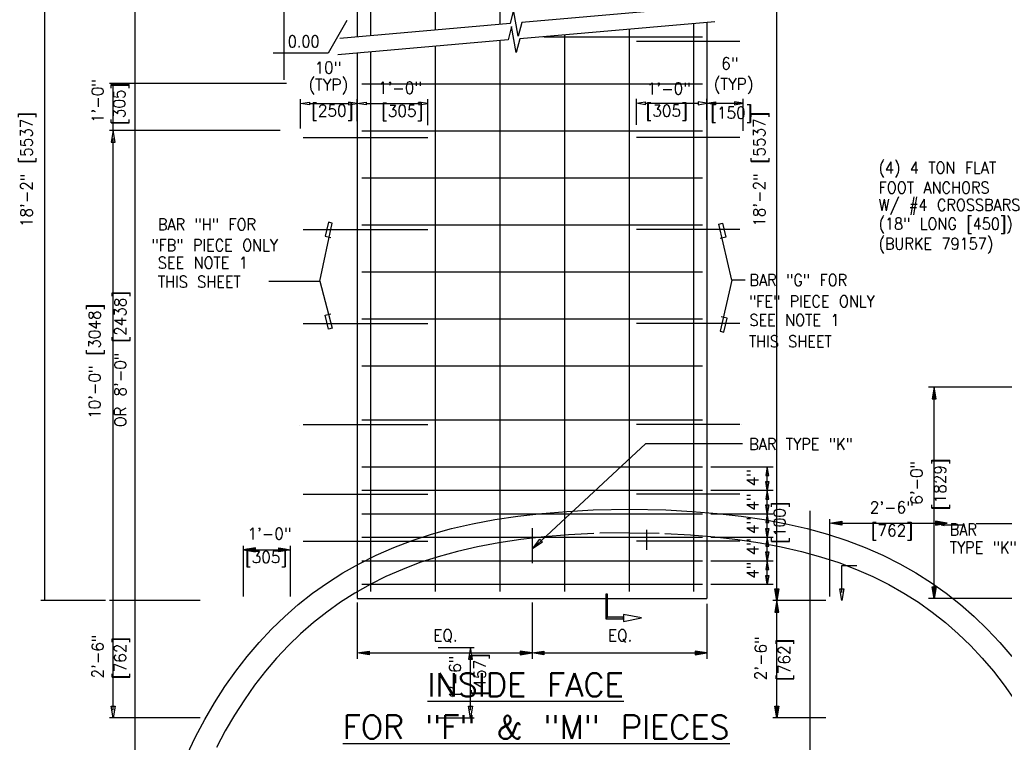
# Model space of a CAD drawing. Extents: x 5 to 2859, y 0 to 3983.
# Tile 3 of 20: x 5 to 110, y 88 to 165. Entities that reach past the tile are written whole.
import ezdxf
from ezdxf.enums import TextEntityAlignment as Align

# ---------------------------------------------------------------- set-up
doc = ezdxf.new("R2010")
doc.units = 0
doc.header["$LTSCALE"] = 25.4
doc.header["$MEASUREMENT"] = 0
doc.linetypes.add('HIDDEN2', pattern=[0.1875, 0.125, -0.0625])
doc.layers.get('0').update_dxf_attribs({"linetype": 'CONTINUOUS'})
doc.layers.get('DEFPOINTS').update_dxf_attribs({"linetype": 'CONTINUOUS'})
for name, color, linetype in [('ARC', 7, 'CONTINUOUS'), ('ARC-CONST', 1, 'CONTINUOUS'), ('BDR-TEXT', 1, 'CONTINUOUS'), ('COL_NUM', 7, 'CONTINUOUS'), ('FORM', 1, 'CONTINUOUS'), ('PAN_BLK', 7, 'CONTINUOUS'), ('TRASH', 1, 'CONTINUOUS')]:
    doc.layers.add(name, color=color, linetype=linetype)
doc.styles.add('TXT_SHX', font='txt.shx')

# ---------------------------------------------------------------- blocks, each defined once
blk = doc.blocks.new('A_DIM')
at = {"layer": 'PAN_BLK', "linetype": 'CONTINUOUS'}
blk.add_hatch(color=7, dxfattribs=at).paths.add_polyline_path([(-0.125, 0.021), (-0.125, -0.021), (0, 0)])
at = {"layer": 'PAN_BLK', "color": 7, "linetype": 'CONTINUOUS'}
blk.add_lwpolyline([(-0.125, 0.021), (-0.125, -0.021), (0, 0)], close=True, dxfattribs=at)
blk = doc.blocks.new('REB_I0')
at = {"layer": 'COL_NUM', "color": 7, "linetype": 'CONTINUOUS'}
blk.add_line((5.587925, 0), (-12, 0), dxfattribs=at)
at = {"layer": 'FORM', "color": 7, "linetype": 'CONTINUOUS', "const_width": 0.00035}
blk.add_lwpolyline([(6.175, 0, -1), (5.825, 0, -1)], format="xyb", close=True, dxfattribs=at)
blk = doc.blocks.new('REB_IN')
at = {"layer": 'COL_NUM', "color": 7, "linetype": 'CONTINUOUS'}
blk.add_line((-9.24, 0), (12, 0), dxfattribs=at)
at = {"layer": 'FORM', "color": 7, "linetype": 'CONTINUOUS', "const_width": 0.00035}
blk.add_lwpolyline([(-9.83, 0, 1), (-9.48, 0, 1)], format="xyb", close=True, dxfattribs=at)
blk = doc.blocks.new('ARR_L1')
at = {"linetype": 'CONTINUOUS'}
for points in [[(-3.47, 2.51), (-3.47, 0.13), (-3.74, -0.13), (-3.74, 2.51)], [(-3.47, 0.13), (0, 0.13), (0, -0.13), (-3.74, -0.13)]]:
    blk.add_hatch(color=24, dxfattribs=at).paths.add_polyline_path(points)
at = {"color": 24, "linetype": 'CONTINUOUS'}
for points in [[(-3.6, 5.24), (-3.07, 2.51), (-4.14, 2.51)], [(-3.47, 2.51), (-3.47, 0.13), (-3.74, -0.13), (-3.74, 2.51)], [(-3.47, 0.13), (0, 0.13), (0, -0.13), (-3.74, -0.13)]]:
    blk.add_lwpolyline(points, close=True, dxfattribs=at)

msp = doc.modelspace()

# ---------------------------------------------------------------- hatches: boundary and pattern name
at = {"layer": 'BDR-TEXT', "linetype": 'CONTINUOUS'}
for points in [[(92.87, 111.78), (92.87, 111.36), (91.62, 111.57)], [(102.86, 111.78), (102.86, 111.36), (104.11, 111.57)], [(85.76, 104.6), (86.18, 104.6), (85.97, 103.35)], [(85.76, 102.1), (86.18, 102.1), (85.97, 103.35)], [(85.76, 92.11), (86.18, 92.11), (85.97, 90.86)]]:
    msp.add_hatch(color=7, dxfattribs=at).paths.add_polyline_path(points)
at = {"layer": 'DEFPOINTS', "linetype": 'CONTINUOUS'}
for points in [[(102.51, 124.8), (102.92, 124.8), (102.71, 126.05)], [(102.51, 104.8), (102.92, 104.8), (102.71, 103.55)], [(42.59, 97.97), (42.59, 97.55), (41.34, 97.76)], [(58.68, 97.97), (58.68, 97.55), (59.93, 97.76)], [(61.18, 97.97), (61.18, 97.55), (59.93, 97.76)], [(77.28, 97.97), (77.28, 97.55), (78.53, 97.76)]]:
    msp.add_hatch(color=7, dxfattribs=at).paths.add_polyline_path(points)
at = {"layer": 'TRASH', "linetype": 'CONTINUOUS'}
msp.add_hatch(color=7, dxfattribs=at).paths.add_polyline_path([(103.78, 111.34), (103.78, 111.45), (103.45, 111.39)])
msp.add_hatch(color=7, dxfattribs=at).paths.add_polyline_path([(103.78, 111.34), (103.78, 111.45), (103.45, 111.39)])

# ---------------------------------------------------------------- linework, layer by layer
at = {"layer": 'ARC', "color": 3, "linetype": 'CONTINUOUS'}
msp.add_line((17.66, 250.04), (17.66, 0), dxfattribs=at)
at = {"layer": 'ARC-CONST', "color": 7, "linetype": 'CONTINUOUS'}
msp.add_line((89.52, 42.72), (89.52, 112.89), dxfattribs=at)
msp.add_line((89.52, 42.72), (89.52, 112.89), dxfattribs=at)
at = {"layer": 'BDR-TEXT', "color": 7, "linetype": 'CONTINUOUS'}
for p, q in [((8.08, 103.35), (8.08, 193.34)), ((85.97, 104.19), (85.97, 193.34)), ((33.56, 158.74), (33.56, 175.82)), ((33.82, 158.34), (14.96, 158.34)), ((15.37, 153.35), (15.37, 158.34)), ((33.14, 153.35), (14.96, 153.35)), ((33.14, 153.35), (14.96, 153.35)), ((15.37, 103.35), (15.37, 152.51)), ((91.62, 103.77), (91.62, 111.99)), ((92.45, 111.57), (103.27, 111.57)), ((107.17, 111.54), (117.23, 111.54)), ((29.24, 103.77), (29.24, 109.17)), ((34.23, 103.77), (34.23, 109.17)), ((29.24, 108.75), (34.23, 108.75)), ((92.89, 104.19), (92.89, 107.08)), ((92.89, 107.08), (94.48, 107.08)), ((14.54, 103.35), (7.66, 103.35)), ((24.63, 103.35), (14.96, 103.35)), ((24.63, 103.35), (14.96, 103.35)), ((15.37, 91.69), (15.37, 103.35)), ((91.19, 103.35), (85.55, 103.35)), ((85.97, 91.69), (85.97, 102.52)), ((49.95, 98.35), (53.78, 98.35)), ((53.37, 91.69), (53.37, 97.52)), ((24.63, 90.86), (14.96, 90.86)), ((49.95, 90.86), (53.78, 90.86)), ((91.19, 90.86), (85.55, 90.86))]:
    msp.add_line(p, q, dxfattribs=at)
for points in [[(15.16, 152.1), (15.58, 152.1), (15.37, 153.35)], [(92.87, 111.78), (92.87, 111.36), (91.62, 111.57)], [(102.86, 111.78), (102.86, 111.36), (104.11, 111.57)], [(85.76, 104.6), (86.18, 104.6), (85.97, 103.35)], [(92.68, 104.6), (93.1, 104.6), (92.89, 103.35)], [(85.76, 102.1), (86.18, 102.1), (85.97, 103.35)], [(53.16, 97.1), (53.58, 97.1), (53.37, 98.35)], [(15.16, 92.11), (15.58, 92.11), (15.37, 90.86)], [(53.16, 92.11), (53.58, 92.11), (53.37, 90.86)], [(85.76, 92.11), (86.18, 92.11), (85.97, 90.86)]]:
    msp.add_lwpolyline(points, close=True, dxfattribs=at)
at = {"layer": 'DEFPOINTS', "color": 7, "linetype": 'CONTINUOUS'}
for p, q in [((41.34, 213.11), (41.34, 163.31)), ((42.74, 212.36), (42.74, 163.43)), ((49.62, 212.36), (49.62, 164.03)), ((56.5, 212.36), (56.5, 164.63)), ((77.12, 164.71), (77.12, 104.3)), ((78.53, 164.84), (78.53, 103.55)), ((63.37, 163.51), (63.37, 104.3)), ((70.25, 164.11), (70.25, 104.3)), ((56.5, 162.91), (56.5, 104.3)), ((61.19, 163.32), (78.06, 163.32)), ((41.34, 161.58), (41.34, 103.55)), ((42.74, 161.71), (42.74, 104.3)), ((49.62, 162.31), (49.62, 104.3)), ((41.81, 158.32), (78.06, 158.32)), ((35.31, 153.55), (35.31, 156.69)), ((36.24, 156.22), (40.4, 156.22)), ((41.34, 154.34), (41.34, 156.69)), ((41.34, 154.34), (41.34, 156.69)), ((42.28, 156.22), (47.9, 156.22)), ((48.84, 153.93), (48.84, 156.69)), ((71.03, 153.96), (71.03, 156.71)), ((71.96, 156.25), (77.59, 156.25)), ((78.53, 154.5), (78.53, 156.71)), ((78.53, 154.5), (78.53, 156.71)), ((78.53, 156.25), (82.39, 156.25)), ((82.39, 153.3), (82.39, 156.71)), ((41.81, 153.32), (78.06, 153.32)), ((41.81, 148.32), (78.06, 148.32)), ((41.81, 143.32), (78.06, 143.32)), ((41.81, 138.32), (78.06, 138.32)), ((31.91, 137.31), (37.34, 137.31)), ((82.6, 137.41), (81.2, 137.41)), ((41.81, 133.32), (78.06, 133.32)), ((41.81, 128.32), (78.06, 128.32)), ((113.61, 126.05), (102.09, 126.05)), ((102.71, 103.55), (102.71, 126.05)), ((41.81, 122.57), (78.06, 122.57)), ((59.98, 108.85), (72, 120.03)), ((82.31, 120.03), (72, 120.03)), ((41.81, 117.57), (78.06, 117.57)), ((78.96, 117.57), (85.58, 117.57)), ((82.43, 117.57), (85.58, 117.57)), ((84.95, 115.07), (84.95, 117.57)), ((41.81, 115.07), (78.06, 115.07)), ((78.96, 115.07), (85.58, 115.07)), ((82.43, 115.07), (85.58, 115.07)), ((84.95, 112.57), (84.95, 115.07)), ((41.81, 112.57), (78.06, 112.57)), ((78.96, 112.57), (85.58, 112.57)), ((82.43, 112.57), (85.58, 112.57)), ((84.95, 110.07), (84.95, 112.57)), ((59.93, 111.05), (59.93, 107.3)), ((41.81, 110.07), (78.06, 110.07)), ((78.96, 110.07), (85.58, 110.07)), ((82.43, 110.07), (85.58, 110.07)), ((84.95, 107.57), (84.95, 110.07)), ((41.81, 107.57), (78.06, 107.57)), ((78.96, 107.57), (85.58, 107.57)), ((82.43, 107.57), (85.58, 107.57)), ((84.95, 105.07), (84.95, 107.57)), ((41.81, 105.07), (78.06, 105.07)), ((78.96, 105.07), (85.58, 105.07)), ((41.34, 103.55), (78.53, 103.55)), ((41.34, 103.13), (41.34, 97.13)), ((59.93, 103.13), (59.93, 97.13)), ((78.53, 102.99), (78.53, 97.13)), ((113.61, 103.55), (102.09, 103.55)), ((42.59, 97.76), (58.68, 97.76)), ((61.18, 97.76), (77.28, 97.76))]:
    msp.add_line(p, q, dxfattribs=at)
for points in [[(79.58, 166.65), (58.85, 164.84), (58.45, 163.37), (57.97, 166.17), (57.6, 164.73), (39.49, 163.15)], [(79.37, 164.91), (58.64, 163.1), (58.25, 161.63), (57.76, 164.43), (57.39, 162.99), (39.28, 161.4)], [(37.34, 137.31), (38.65, 143.49), (38.26, 143.58), (37.91, 142.11), (38.53, 141.97)], [(81.2, 137.41), (79.81, 143.38), (80.2, 143.48), (80.55, 142), (79.93, 141.86)], [(37.34, 137.31), (38.65, 132.31), (38.26, 132.22), (37.91, 133.69), (38.53, 133.83)], [(81.2, 137.41), (79.93, 131.99), (80.33, 131.89), (80.67, 133.37), (80.06, 133.51)]]:
    msp.add_lwpolyline(points, dxfattribs=at)
for points in [[(36.24, 156.38), (36.24, 156.07), (35.31, 156.22)], [(40.4, 156.38), (40.4, 156.07), (41.34, 156.22)], [(42.28, 156.38), (42.28, 156.07), (41.34, 156.22)], [(47.9, 156.38), (47.9, 156.07), (48.84, 156.22)], [(71.96, 156.4), (71.96, 156.09), (71.03, 156.25)], [(77.59, 156.4), (77.59, 156.09), (78.53, 156.25)], [(79.46, 156.4), (79.46, 156.09), (78.53, 156.25)], [(81.45, 156.4), (81.45, 156.09), (82.39, 156.25)], [(102.51, 124.8), (102.92, 124.8), (102.71, 126.05)], [(84.8, 116.64), (85.11, 116.64), (84.95, 117.57)], [(84.8, 116.01), (85.11, 116.01), (84.95, 115.07)], [(84.8, 114.14), (85.11, 114.14), (84.95, 115.07)], [(84.8, 113.51), (85.11, 113.51), (84.95, 112.57)], [(84.8, 111.64), (85.11, 111.64), (84.95, 112.57)], [(84.8, 111.01), (85.11, 111.01), (84.95, 110.07)], [(84.8, 109.14), (85.11, 109.14), (84.95, 110.07)], [(60.76, 109.86), (61.04, 109.55), (59.98, 108.85)], [(84.8, 108.51), (85.11, 108.51), (84.95, 107.57)], [(84.8, 106.64), (85.11, 106.64), (84.95, 107.57)], [(84.8, 106.01), (85.11, 106.01), (84.95, 105.07)], [(102.51, 104.8), (102.92, 104.8), (102.71, 103.55)], [(42.59, 97.97), (42.59, 97.55), (41.34, 97.76)], [(58.68, 97.97), (58.68, 97.55), (59.93, 97.76)], [(61.18, 97.97), (61.18, 97.55), (59.93, 97.76)], [(77.28, 97.97), (77.28, 97.55), (78.53, 97.76)]]:
    msp.add_lwpolyline(points, close=True, dxfattribs=at)
at = {"layer": 'DEFPOINTS', "color": 7, "linetype": 'CONTINUOUS', "const_width": 0.00035}
for points in [[(59.79, 111.05, 1), (60.07, 111.05, 1)], [(59.79, 107.3, 1), (60.07, 107.3, 1)]]:
    msp.add_lwpolyline(points, format="xyb", close=True, dxfattribs=at)
at = {"layer": 'DEFPOINTS', "color": 7, "linetype": 'CONTINUOUS'}
for p in [(102.71, 126.05), (84.95, 117.57), (84.95, 115.07), (84.95, 112.57), (84.95, 110.07), (84.95, 107.57)]:
    msp.add_point(p, dxfattribs=at)
at = {"layer": 'FORM', "color": 1, "linetype": 'CONTINUOUS'}
msp.add_lwpolyline([(23.21, 86.9), (24.13, 88.83), (25.11, 90.69), (26.15, 92.47), (27.25, 94.18), (28.4, 95.82), (29.62, 97.39), (30.89, 98.88), (32.22, 100.3), (33.61, 101.64), (35.06, 102.92), (36.58, 104.11), (38.16, 105.24), (39.81, 106.29), (41.53, 107.26), (43.33, 108.16), (45.21, 108.98), (47.17, 109.72), (49.22, 110.39), (51.37, 110.99), (53.61, 111.51), (55.96, 111.95), (58.42, 112.32), (60.97, 112.61), (63.63, 112.83), (66.42, 112.98), (70.29, 113.05), (74.16, 112.98), (76.95, 112.83), (79.61, 112.61), (82.16, 112.32), (84.62, 111.95), (86.96, 111.51), (89.21, 110.99), (91.36, 110.39), (93.41, 109.72), (95.37, 108.98), (97.25, 108.16), (99.05, 107.26), (100.77, 106.29), (102.42, 105.24), (104, 104.11), (105.52, 102.92), (106.97, 101.64), (108.36, 100.3), (109.69, 98.88), (110.96, 97.39)], dxfattribs=at)
at = {"layer": 'FORM', "color": 1, "linetype": 'HIDDEN2'}
for points in [[(70.31, 110.55), (66.51, 110.48), (63.8, 110.34), (61.22, 110.12), (58.74, 109.84), (56.38, 109.48), (54.13, 109.06), (51.98, 108.56), (49.94, 108), (48, 107.37), (46.15, 106.66), (44.39, 105.89), (42.7, 105.05), (41.09, 104.14), (39.55, 103.16), (38.08, 102.11), (36.66, 100.99), (35.3, 99.8), (34, 98.54), (32.75, 97.21), (31.56, 95.81), (30.41, 94.33), (29.32, 92.78), (28.28, 91.16), (27.29, 89.47), (26.36, 87.71)], [(70.27, 110.55), (74.07, 110.48), (76.78, 110.34), (79.36, 110.12), (81.83, 109.84), (84.2, 109.48), (86.45, 109.06), (88.59, 108.56), (90.63, 108), (92.58, 107.37), (94.43, 106.66), (96.19, 105.89), (97.87, 105.05), (99.48, 104.14), (101.03, 103.16), (102.5, 102.11), (103.92, 100.99), (105.28, 99.8), (106.58, 98.54), (107.83, 97.21), (109.02, 95.81), (110.17, 94.33), (111.26, 92.78)]]:
    msp.add_lwpolyline(points, dxfattribs=at)
at = {"layer": 'TRASH', "color": 3, "linetype": 'CONTINUOUS'}
for p, q in [((40.22, 165.04), (38.22, 161.57)), ((40.22, 165.04), (38.22, 161.57)), ((38.22, 161.57), (32.38, 161.57)), ((38.22, 161.57), (32.38, 161.57))]:
    msp.add_line(p, q, dxfattribs=at)
at = {"layer": 'TRASH', "color": 7, "linetype": 'CONTINUOUS'}
for p, q in [((103.78, 111.39), (105.9, 111.39)), ((103.78, 111.39), (105.9, 111.39)), ((72.14, 108.73), (72.14, 110.85)), ((72.14, 108.73), (72.14, 110.85))]:
    msp.add_line(p, q, dxfattribs=at)
msp.add_lwpolyline([(103.78, 111.34), (103.78, 111.45), (103.45, 111.39)], close=True, dxfattribs=at)
msp.add_lwpolyline([(103.78, 111.34), (103.78, 111.45), (103.45, 111.39)], close=True, dxfattribs=at)

# ---------------------------------------------------------------- block references
at = {"layer": 'BDR-TEXT', "linetype": 'CONTINUOUS', "yscale": 9.9984, "zscale": 9.9984, "rotation": 180.0000000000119}
for p, xscale in [((29.24, 108.75), 9.9984), ((34.23, 108.75), -9.9984)]:
    msp.add_blockref('A_DIM', p, dxfattribs=dict(at, xscale=xscale))
at = {"layer": 'DEFPOINTS', "linetype": 'CONTINUOUS', "xscale": 0.625, "yscale": 0.625, "zscale": 0.625}
for name, p in [('REB_I0', (78.53, 162.81)), ('REB_IN', (41.34, 152.61)), ('REB_I0', (78.53, 152.61)), ('REB_IN', (41.34, 142.81)), ('REB_I0', (78.53, 142.81)), ('REB_IN', (41.34, 132.81)), ('REB_I0', (78.53, 132.81)), ('REB_IN', (41.34, 122.07)), ('REB_I0', (78.53, 122.07)), ('REB_IN', (41.34, 114.64)), ('REB_I0', (78.53, 114.64)), ('REB_IN', (41.34, 109.64)), ('REB_I0', (78.53, 109.64))]:
    msp.add_blockref(name, p, dxfattribs=at)
at = {"layer": 'DEFPOINTS', "linetype": 'CONTINUOUS', "xscale": -0.7031249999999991, "yscale": 0.7031249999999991, "zscale": 0.7031249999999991, "rotation": 269.9999999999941}
msp.add_blockref('ARR_L1', (67.88, 104.02), dxfattribs=at)

# ---------------------------------------------------------------- texts
at = {"layer": 'BDR-TEXT', "color": 5, "linetype": 'CONTINUOUS', "style": 'TXT_SHX', "width": 0.95}
for s, height, p in [('1\'-0" ', 1.25, (14.33, 157.02)), ('[305]', 1.25, (16.64, 156.19)), ('18\'-2" [5537]', 1.2498, (6.77, 149.2)), ('18\'-2" [5537]', 1.2498, (84.73, 149.23)), ('OR 8\'-0" [2438]', 1.2498, (16.75, 129.04)), ('10\'-0" [3048]', 1.2498, (14.01, 128.79)), ('2\'-6" ', 1.25, (14.34, 97.92)), ('[762]', 1.25, (16.73, 97.23)), ('2\'-6" ', 1.25, (84.88, 97.73)), ('[762]', 1.25, (87.38, 97.04)), ('1\'-6" ', 1.25, (52.36, 95.68)), ('[457]', 1.25, (54.99, 95.5))]:
    msp.add_text(s, height=height, rotation=90, dxfattribs=at).set_placement(p, align=Align.CENTER)
for s, p in [('2\'-6" ', (98.73, 112.62)), ('1\'-0" ', (32.52, 109.83)), ('[762]', (98.21, 110.18)), ('[305]', (31.63, 107.34))]:
    msp.add_text(s, height=1.25, dxfattribs=at).set_placement(p, align=Align.CENTER)
at = {"layer": 'DEFPOINTS', "color": 7, "linetype": 'CONTINUOUS', "style": 'TXT_SHX', "width": 0.95}
for s, p in [('10"', (38.21, 159.41)), ('6"', (80.97, 159.85)), ('(TYP)', (38.25, 157.6)), ('1\'-0"', (45.88, 157.26)), ('1\'-0" ', (75.01, 157.18)), ('(TYP)', (81.37, 157.66)), ('[250]', (38.67, 154.84)), ('[305]', (46.11, 154.81)), ('[305]', (74.25, 154.83)), ('[150]', (81.13, 154.61)), ('EQ.', (50.71, 99.01)), ('EQ.', (69.3, 99.01))]:
    msp.add_text(s, height=1.25, dxfattribs=at).set_placement(p, align=Align.CENTER)
at = {"layer": 'DEFPOINTS', "color": 7, "linetype": 'CONTINUOUS', "style": 'TXT_SHX', "width": 0.9}
for s, p in [('(4) 4 TON FLAT ', (96.8, 148.76)), ('FOOT ANCHORS', (96.8, 146.65)), ('W/ #4 CROSSBARS', (96.8, 144.81)), ('BAR "H" FOR', (20.12, 142.73)), ('(18" LONG [450])', (96.8, 142.8)), ('"FB" PIECE ONLY', (19.42, 140.52)), ('(BURKE 79157)', (96.8, 140.68)), ('SEE NOTE 1', (20.12, 138.66)), ('THIS SHEET', (20.12, 136.63)), ('BAR "G" FOR', (83.06, 136.81)), ('"FE" PIECE ONLY', (83, 134.55)), ('SEE NOTE 1', (83.06, 132.56)), ('THIS SHEET', (83, 130.29)), ('BAR TYPE "K"', (83.03, 119.36)), ('BAR', (104.37, 110.27)), ('TYPE "K"', (104.37, 108.36))]:
    msp.add_text(s, height=1.25, dxfattribs=at).set_placement(p)
at = {"layer": 'DEFPOINTS', "color": 7, "linetype": 'CONTINUOUS', "style": 'TXT_SHX', "width": 0.95}
for s, p in [('6\'-0" ', (101.46, 116.4)), ('[1829]', (103.96, 115.72)), ('4"', (84.02, 116.42)), ('4"', (84.02, 113.83)), ('[100]', (86.89, 111.64)), ('4"', (84.02, 111.34)), ('4"', (84.02, 109.08)), ('4"', (84.02, 106.58))]:
    msp.add_text(s, height=1.25, rotation=90, dxfattribs=at).set_placement(p, align=Align.CENTER)
at = {"layer": 'DEFPOINTS', "color": 7, "linetype": 'CONTINUOUS', "style": 'TXT_SHX'}
for s, p in [('%%uINSIDE FACE', (48.81, 93.13)), ('%%uFOR "F" & "M" PIECES', (39.79, 88.64))]:
    msp.add_text(s, height=2.5, dxfattribs=at).set_placement(p)
at = {"layer": 'TRASH', "color": 3, "linetype": 'CONTINUOUS', "style": 'TXT_SHX', "width": 0.9}
msp.add_text(' 0.00', height=1.25, dxfattribs=at).set_placement((32.94, 162.2))
msp.add_text(' 0.00', height=1.25, dxfattribs=at).set_placement((32.94, 162.2))

doc.saveas('drawing.dxf')
